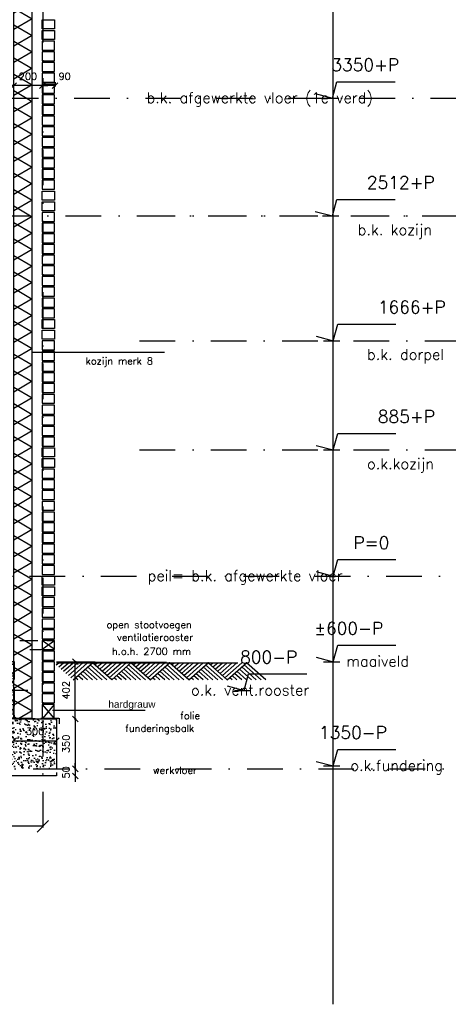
# Model space of a CAD drawing. Extents: x 0 to 317513, y 0 to 193913.
# Tile 85 of 105: x 238464 to 241471, y 147649 to 154550. Entities that reach past the tile are written whole.
import ezdxf

# ---------------------------------------------------------------- set-up
doc = ezdxf.new("R2010")
doc.units = 0
doc.header["$LTSCALE"] = 20
doc.header["$MEASUREMENT"] = 0
doc.header["$PDSIZE"] = -1
for name, pattern in [('DASHDOT', [25, 12.5, -6.25, 0, -6.25]), ('DD1', [2.66667, 1.66667, -0.5, 0, -0.5]), ('HIDDEN', [9.375, 6.25, -3.125])]:
    doc.linetypes.add(name, pattern=pattern)
doc.layers.get('0').update_dxf_attribs({"linetype": 'CONTINUOUS'})
doc.layers.get('DEFPOINTS').update_dxf_attribs({"linetype": 'CONTINUOUS'})
for name, color, linetype in [('A--01A1_ACEER', 1, 'CONTINUOUS'), ('A--A21--_F-23-', 9, 'CONTINUOUS'), ('A--A23--_F--3-', 9, 'CONTINUOUS'), ('A--L11D5_GRONDWERK', 5, 'CONTINUOUS'), ('A--L13DC4_VLOEREN', 4, 'HIDDEN'), ('A--L16--', 7, 'CONTINUOUS'), ('A--L16--_F123-', 7, 'CONTINUOUS'), ('A--L21--', 3, 'CONTINUOUS'), ('A--L21--_F--3-', 7, 'CONTINUOUS'), ('A--L21--_F-23-', 4, 'CONTINUOUS'), ('A--L21D1_BUITENWAND', 1, 'CONTINUOUS'), ('A--L21DC1_BUITENWAND', 1, 'HIDDEN'), ('A--L23--', 7, 'CONTINUOUS'), ('A--L23--_F--3-', 7, 'CONTINUOUS'), ('A--M$1A-_F123-', 1, 'CONTINUOUS'), ('A--M01A1_MAATVOERING', 1, 'CONTINUOUS'), ('A--M01B1_HOOGTE_MAATV', 1, 'CONTINUOUS'), ('A--T$1A-_F123_20', 1, 'CONTINUOUS'), ('A--T01A-25_TEKST', 2, 'CONTINUOUS'), ('A--T01B2_HOOGTE_MAATV', 2, 'CONTINUOUS'), ('A--T01B3_HOOGTE_MAATV', 3, 'CONTINUOUS'), ('STRAMIEN', 8, 'DD1'), ('X--LR---_CP', 7, 'CONTINUOUS')]:
    doc.layers.add(name, color=color, linetype=linetype)
doc.styles.add('EB2', font='ARIAL.TTF')
doc.styles.add('HIEMSTRA', font='romans.shx')
doc.styles.add('HOOGTEXT', font='ROMANS.shx', dxfattribs={"height": 2.5})
doc.dimstyles.get("Standard").update_dxf_attribs({"dimscale": 40, "dimtxt": 2.5, "dimasz": 2, "dimexe": 0.3, "dimexo": 0.3, "dimgap": 2, "dimtad": 1, "dimdec": 0, "dimzin": 0, "dimdsep": 46, "dimtxsty": 'HIEMSTRA', "dimblk1": 'OBLIQUE', "dimblk2": 'OBLIQUE', "dimsah": 1, "dimcen": 0.09, "dimdle": 0.3, "dimclrd": 1, "dimclre": 1, "dimclrt": 3, "dimadec": 0, "dimazin": 0, "dimtfac": 1, "dimtdec": 4, "dimtix": 1, "dimtmove": 2, "dimatfit": 3, "dimldrblk": 'OBLIQUE', "dimfxl": 0, "dimtvp": 625, "dimtolj": 1, "dimtzin": 0, "dimarcsym": 0})

# ---------------------------------------------------------------- blocks, each defined once
blk = doc.blocks.new('HOOGTEP')
at = {"layer": 'A--M01A1_MAATVOERING'}
for p, q in [((0, 0), (0.62, 2.33)), ((0.62, 2.33), (8.79, 2.33)), ((-2.41, 0.65), (0, 0))]:
    blk.add_line(p, q, dxfattribs=at)
at = {"layer": 'A--M01B1_HOOGTE_MAATV'}
blk.add_line((-1.38, 0), (0.91, 0), dxfattribs=at)
at = {"layer": 'A--T01B2_HOOGTE_MAATV', "style": 'HOOGTEXT', "flags": 4}
blk.add_attdef('TEKST', (1.84, -0.67), '', height=1.5, dxfattribs=at)
at = {"layer": 'A--T01B3_HOOGTE_MAATV', "style": 'HOOGTEXT', "flags": 4}
blk.add_attdef('HOOGTE', (1.67, 3.82), '', height=1.75, dxfattribs=at)
blk = doc.blocks.new('*U837')
at = {"layer": 'A--L23--_F--3-', "color": 2, "linetype": 'Continuous'}
blk.add_lwpolyline([(0, 0), (0, -25), (-575.2, -25), (-575.2, 0)], dxfattribs=at)
blk = doc.blocks.new('_OBLIQUE')
at = {"color": 0, "linetype": 'ByBlock'}
blk.add_line((-0.5, -0.5), (0.5, 0.5), dxfattribs=at)
blk = doc.blocks.new('*D411')
at = {"layer": 'A--M$1A-_F123-', "color": 1, "lineweight": -2}
for p, q in [((238622.3, 154113.4), (238622.3, 154082)), ((238712.3, 154113.4), (238712.3, 154082)), ((238718.3, 154088), (238616.3, 154088))]:
    blk.add_line(p, q, dxfattribs=at)
at = {"layer": 'DEFPOINTS', "color": 0}
for p in [(238622.3, 154119.4), (238712.3, 154119.4), (238622.3, 154088)]:
    blk.add_point(p, dxfattribs=at)
at = {"layer": 'A--M$1A-_F123-', "color": 1, "lineweight": -2, "xscale": 40, "yscale": 40, "zscale": 40, "rotation": 180}
blk.add_blockref('_OBLIQUE', (238622.3, 154088), dxfattribs=at)
at = {"layer": 'A--M$1A-_F123-', "color": 1, "lineweight": -2, "xscale": 40, "yscale": 40, "zscale": 40}
blk.add_blockref('_OBLIQUE', (238712.3, 154088), dxfattribs=at)
at = {"layer": 'A--M$1A-_F123-', "color": 2, "insert": (238779.5, 154153), "char_height": 50, "attachment_point": 5, "style": 'HIEMSTRA'}
blk.add_mtext('\\A1;90', dxfattribs=at)
blk = doc.blocks.new('*D412')
at = {"layer": 'A--M$1A-_F123-', "color": 1, "lineweight": -2}
for p, q in [((238422.3, 154088), (238382.3, 154088)), ((238622.3, 154088), (238422.3, 154088)), ((238622.3, 154088), (238662.3, 154088))]:
    blk.add_line(p, q, dxfattribs=at)
at = {"layer": 'DEFPOINTS', "color": 0}
for p in [(238422.3, 154088), (238422.3, 154088), (238622.3, 154088)]:
    blk.add_point(p, dxfattribs=at)
at = {"layer": 'A--M$1A-_F123-', "color": 1, "lineweight": -2, "xscale": 40, "yscale": 40, "zscale": 40}
blk.add_blockref('_OBLIQUE', (238422.3, 154088), dxfattribs=at)
at = {"layer": 'A--M$1A-_F123-', "color": 1, "lineweight": -2, "xscale": 40, "yscale": 40, "zscale": 40, "rotation": 180}
blk.add_blockref('_OBLIQUE', (238622.3, 154088), dxfattribs=at)
at = {"layer": 'A--M$1A-_F123-', "color": 2, "insert": (238522.3, 154153), "char_height": 50, "attachment_point": 5, "style": 'HIEMSTRA'}
blk.add_mtext('\\A1;200', dxfattribs=at)
blk = doc.blocks.new('*D417')
at = {"layer": 'A--M$1A-_F123-', "color": 1, "lineweight": -2}
for p, q in [((238416.5, 149496.7), (238728.3, 149496.7)), ((238422.5, 149515.3), (238422.5, 149490.7)), ((238722.3, 149515.3), (238722.3, 149490.7))]:
    blk.add_line(p, q, dxfattribs=at)
at = {"layer": 'DEFPOINTS', "color": 0}
for p in [(238422.5, 149521.3), (238722.3, 149521.3), (238722.3, 149496.7)]:
    blk.add_point(p, dxfattribs=at)
at = {"layer": 'A--M$1A-_F123-', "color": 1, "lineweight": -2, "xscale": 40, "yscale": 40, "zscale": 40, "rotation": 180}
blk.add_blockref('_OBLIQUE', (238422.5, 149496.7), dxfattribs=at)
at = {"layer": 'A--M$1A-_F123-', "color": 1, "lineweight": -2, "xscale": 40, "yscale": 40, "zscale": 40}
blk.add_blockref('_OBLIQUE', (238722.3, 149496.7), dxfattribs=at)
at = {"layer": 'A--M$1A-_F123-', "color": 2, "insert": (238572.4, 149561.7), "char_height": 50, "attachment_point": 5, "style": 'HIEMSTRA'}
blk.add_mtext('\\A1;300', dxfattribs=at)
blk = doc.blocks.new('*D388')
at = {"layer": 'A--M$1A-_F123-', "color": 1, "lineweight": -2}
for p, q in [((238847.7, 149649.3), (238859.9, 149649.3)), ((238853.9, 149655.3), (238853.9, 149293.3)), ((238847.7, 149299.3), (238859.9, 149299.3))]:
    blk.add_line(p, q, dxfattribs=at)
at = {"layer": 'DEFPOINTS', "color": 0}
for p in [(238841.7, 149649.3), (238841.7, 149299.3), (238853.9, 149299.3)]:
    blk.add_point(p, dxfattribs=at)
at = {"layer": 'A--M$1A-_F123-', "color": 1, "lineweight": -2, "xscale": 40, "yscale": 40, "zscale": 40}
for p, rotation in [((238853.9, 149649.3), 90), ((238853.9, 149299.3), 270)]:
    blk.add_blockref('_OBLIQUE', p, dxfattribs=dict(at, rotation=rotation))
at = {"layer": 'A--M$1A-_F123-', "color": 2, "insert": (238788.9, 149474.3), "char_height": 50, "attachment_point": 5, "rotation": 90, "style": 'HIEMSTRA'}
blk.add_mtext('\\A1;350', dxfattribs=at)
blk = doc.blocks.new('*D389')
at = {"layer": 'A--M$1A-_F123-', "color": 1, "lineweight": -2}
for p, q in [((238853.9, 149299.3), (238853.9, 149339.3)), ((238853.9, 149299.3), (238853.9, 149249.3)), ((238853.9, 149249.3), (238853.9, 149209.3))]:
    blk.add_line(p, q, dxfattribs=at)
at = {"layer": 'DEFPOINTS', "color": 0}
for p in [(238853.9, 149299.3), (238853.9, 149249.3), (238853.9, 149249.3)]:
    blk.add_point(p, dxfattribs=at)
at = {"layer": 'A--M$1A-_F123-', "color": 1, "lineweight": -2, "xscale": 40, "yscale": 40, "zscale": 40}
for p, rotation in [((238853.9, 149299.3), 270), ((238853.9, 149249.3), 90)]:
    blk.add_blockref('_OBLIQUE', p, dxfattribs=dict(at, rotation=rotation))
at = {"layer": 'A--M$1A-_F123-', "color": 2, "insert": (238788.9, 149274.3), "char_height": 50, "attachment_point": 5, "rotation": 90, "style": 'HIEMSTRA'}
blk.add_mtext('\\A1;50', dxfattribs=at)
blk = doc.blocks.new('*U828')
at = {"layer": 'A--A21--_F-23-', "linetype": 'Continuous'}
h = blk.add_hatch(dxfattribs=at)
h.set_pattern_fill('ALFAISO', color=256, scale=100, angle=90, style=0)
h.set_pattern_definition([(150, (50, -3e-15), (-50, -86.6025), []), (210, (50, -3e-15), (50, -86.6025), [])])
h.paths.add_polyline_path([(0, 0), (-65, 0), (-65, 5571), (0, 5571), (65, 5571), (65, 0)])
at = {"layer": 'A--L21--_F--3-', "color": 3, "linetype": 'Continuous'}
for points in [[(0, 0), (-65, 0), (-65, 5571), (0, 5571)], [(0, 0), (65, 0), (65, 5571), (0, 5571)]]:
    blk.add_lwpolyline(points, dxfattribs=at)
blk = doc.blocks.new('*D363')
at = {"layer": 'A--M$1A-_F123-', "color": 1, "lineweight": -2}
for p, q in [((236422.3, 148908.4), (236422.3, 148896.4)), ((238627.3, 148896.4), (236422.3, 148896.4)), ((238627.3, 148908.4), (238627.3, 148896.4))]:
    blk.add_line(p, q, dxfattribs=at)
at = {"layer": 'DEFPOINTS', "color": 0}
for p in [(236422.3, 148896.4), (236422.3, 148896.4), (238627.3, 148896.4)]:
    blk.add_point(p, dxfattribs=at)
at = {"layer": 'A--M$1A-_F123-', "color": 1, "lineweight": -2, "xscale": 80, "yscale": 80, "zscale": 80, "rotation": 180}
blk.add_blockref('_OBLIQUE', (236422.3, 148896.4), dxfattribs=at)
at = {"layer": 'A--M$1A-_F123-', "color": 1, "lineweight": -2, "xscale": 80, "yscale": 80, "zscale": 80}
blk.add_blockref('_OBLIQUE', (238627.3, 148896.4), dxfattribs=at)
at = {"layer": 'A--M$1A-_F123-', "color": 3, "insert": (237524.8, 149026.4), "char_height": 100, "attachment_point": 5, "style": 'HIEMSTRA'}
blk.add_mtext('\\A1;2205', dxfattribs=at)
blk = doc.blocks.new('*D483')
at = {"layer": 'A--M$1A-_F123-', "color": 1, "lineweight": -2}
for p, q in [((238847.7, 150051), (238859.9, 150051)), ((238853.9, 149643.3), (238853.9, 150057)), ((238847.7, 149649.3), (238859.9, 149649.3))]:
    blk.add_line(p, q, dxfattribs=at)
at = {"layer": 'DEFPOINTS', "color": 0}
for p in [(238841.7, 150051), (238853.9, 150051), (238841.7, 149649.3)]:
    blk.add_point(p, dxfattribs=at)
at = {"layer": 'A--M$1A-_F123-', "color": 1, "lineweight": -2, "xscale": 40, "yscale": 40, "zscale": 40}
for p, rotation in [((238853.9, 150051), 90), ((238853.9, 149649.3), 270)]:
    blk.add_blockref('_OBLIQUE', p, dxfattribs=dict(at, rotation=rotation))
at = {"layer": 'A--M$1A-_F123-', "color": 2, "insert": (238788.9, 149850.2), "char_height": 50, "attachment_point": 5, "rotation": 90, "style": 'HIEMSTRA'}
blk.add_mtext('\\A1;402', dxfattribs=at)
blk = doc.blocks.new('Q010064-')
at = {"layer": 'A--L16--_F123-', "color": 1, "linetype": 'Continuous'}
for points in [[(37.5, -37.5), (75, 0)], [(75, -75), (150, 0)], [(112.5, -112.5), (225, 0)], [(150, -150), (300, 0)], [(187.5, -187.5), (375, 0)], [(225, -225), (450, 0)], [(262.5, -262.5), (525, 0)], [(300, -300), (600, 0)], [(900, -300), (600, 0)], [(600, -300), (450, -150)], [(675, -300), (487.5, -112.5)], [(750, -300), (525, -75)], [(825, -300), (562.5, -37.5)], [(375, -300), (337.5, -262.5)], [(450, -300), (375, -225)], [(525, -300), (412.5, -187.5)]]:
    blk.add_lwpolyline(points, dxfattribs=at)
at = {"layer": 'X--LR---_CP'}
blk.add_point((600, 0), dxfattribs=at)
blk.add_point((600, 0), dxfattribs=at)
blk = doc.blocks.new('A$C543B4771')
at = {"layer": 'A--L16--', "xscale": 0.4504033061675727, "yscale": 0.3999999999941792}
for p in [(-16.9, 120), (253.4, 120), (523.6, 120), (793.8, 120), (1064.1, 120)]:
    blk.add_blockref('Q010064-', p, dxfattribs=at)

msp = doc.modelspace()

# ---------------------------------------------------------------- hatches: boundary and pattern name
at = {"layer": 'A--A23--_F--3-'}
h = msp.add_hatch(dxfattribs=at)
h.set_pattern_fill('AR-CONC', color=256, scale=10, style=0)
h.set_pattern_definition([(130, (392844.686, 58203.424), (-71.726018, -6.275213), [7.5, -82.5]), (185, (392844.686, 58203.424), (13.875133, 75.219213), [6, -66]), (79.5486, (392838.71, 58202.9), (-57.850938, 68.943954), [6.37402, -70.11421]), (133.8158, (392844.69, 58223.42), (-106.724105, -16.5519), [11.25, -123.75]), (83.3644, (392835.79, 58222.04), (-93.46627, 97.41179), [9.56103, -105.1713]), (188.8158, (392844.69, 58223.42), (-93.466195, 97.41186), [9, -99]), (159, (392834.686, 58218.424), (-59.690705, -40.26189), [7.5, -82.5]), (214, (392834.686, 58218.424), (-24.331533, 72.515005), [6, -66]), (108.5486, (392829.71, 58215.07), (-84.022263, 32.25305), [6.37402, -70.11421]), (142.5, (392844.686, 58203.424), (-1.2159855, 33.2893854), [0, -65.2, 0, -67, 0, -66.25]), (172.5, (392844.686, 58203.424), (-26.306954, 39.441171), [0, -38.2, 0, -63.7, 0, -25.25]), (212.5, (392866.986, 58203.424), (-53.3822436, -2.255487), [0, -25, 0, -78, 0, -103.5]), (222.5, (392876.986, 58203.424), (-58.318617, 10.010498), [0, -32.5, 0, -51.8, 0, -73.5])])
h.paths.add_polyline_path([(238722.3, 149299.3), (238172.3, 149299.3), (238147.3, 149716), (238247.3, 149716), (238247.3, 150051), (238422.5, 150051), (238422.5, 149654.3), (238422.5, 149649.3), (238722.3, 149649.3)])

# ---------------------------------------------------------------- linework, layer by layer
at = {"layer": 'A--01A1_ACEER', "color": 2}
msp.add_line((239344.5, 149707.6), (238694, 149707.6), dxfattribs=at)
at = {"layer": 'A--L11D5_GRONDWERK'}
for p, q in [((238722.3, 150049.3), (238994.6, 150049.3)), ((238722.3, 150046.3), (239494.6, 150046.3)), ((238722.3, 150043.3), (239994.6, 150043.3))]:
    msp.add_line(p, q, dxfattribs=at)
at = {"layer": 'A--L13DC4_VLOEREN'}
msp.add_line((238425.8, 149654.3), (238740.8, 149654.3), dxfattribs=at)
msp.add_lwpolyline([(238312.8, 150051), (238425.8, 150051), (238425.8, 149654.3), (238740.8, 149654.3), (238740.8, 149613.8)], dxfattribs=at)
at = {"layer": 'A--L21--'}
for points in [[(238623, 154549.3), (238708, 154549.3), (238708, 154486.3), (238623, 154486.3)], [(238623, 154474.3), (238708, 154474.3), (238708, 154411.3), (238623, 154411.3)], [(238623, 154336.3), (238708, 154336.3), (238708, 154399.3), (238623, 154399.3)], [(238623, 154261.3), (238708, 154261.3), (238708, 154324.3), (238623, 154324.3)], [(238623, 154186.3), (238708, 154186.3), (238708, 154249.3), (238623, 154249.3)], [(238623, 154111.3), (238708, 154111.3), (238708, 154174.3), (238623, 154174.3)], [(238623, 154036.3), (238708, 154036.3), (238708, 154099.3), (238623, 154099.3)], [(238622.9, 153961.3), (238707.9, 153961.3), (238707.9, 154024.3), (238622.9, 154024.3)], [(238623, 153961.3), (238708, 153961.3), (238708, 154024.3), (238623, 154024.3)], [(238622.9, 153886.3), (238707.9, 153886.3), (238707.9, 153949.3), (238622.9, 153949.3)], [(238623, 153886.3), (238708, 153886.3), (238708, 153949.3), (238623, 153949.3)], [(238622.9, 153811.3), (238707.9, 153811.3), (238707.9, 153874.3), (238622.9, 153874.3)], [(238622.9, 153736.3), (238707.9, 153736.3), (238707.9, 153799.3), (238622.9, 153799.3)], [(238622.9, 153661.3), (238707.9, 153661.3), (238707.9, 153724.3), (238622.9, 153724.3)], [(238622.9, 153586.3), (238707.9, 153586.3), (238707.9, 153649.3), (238622.9, 153649.3)], [(238622.9, 153511.3), (238707.9, 153511.3), (238707.9, 153574.3), (238622.9, 153574.3)], [(238622.9, 153436.3), (238707.9, 153436.3), (238707.9, 153499.3), (238622.9, 153499.3)], [(238622.9, 153361.3), (238707.9, 153361.3), (238707.9, 153424.3), (238622.9, 153424.3)], [(238622.9, 153349.3), (238707.9, 153349.3), (238707.9, 153286.3), (238622.9, 153286.3)], [(238622.9, 153274.3), (238707.9, 153274.3), (238707.9, 153211.3), (238622.9, 153211.3)], [(238622.9, 153136.3), (238707.9, 153136.3), (238707.9, 153199.3), (238622.9, 153199.3)], [(238622.9, 153061.3), (238707.9, 153061.3), (238707.9, 153124.3), (238622.9, 153124.3)], [(238622.9, 152986.3), (238707.9, 152986.3), (238707.9, 153049.3), (238622.9, 153049.3)], [(238622.9, 152911.3), (238707.9, 152911.3), (238707.9, 152974.3), (238622.9, 152974.3)], [(238622.9, 152836.3), (238707.9, 152836.3), (238707.9, 152899.3), (238622.9, 152899.3)], [(238622.9, 152761.3), (238707.9, 152761.3), (238707.9, 152824.3), (238622.9, 152824.3)], [(238622.9, 152686.3), (238707.9, 152686.3), (238707.9, 152749.3), (238622.9, 152749.3)], [(238622.9, 152611.3), (238707.9, 152611.3), (238707.9, 152674.3), (238622.9, 152674.3)], [(238622.9, 152536.3), (238707.9, 152536.3), (238707.9, 152599.3), (238622.9, 152599.3)], [(238622.9, 152461.3), (238707.9, 152461.3), (238707.9, 152524.3), (238622.9, 152524.3)], [(238622.9, 152449.3), (238707.9, 152449.3), (238707.9, 152386.3), (238622.9, 152386.3)], [(238622.9, 152374.3), (238707.9, 152374.3), (238707.9, 152311.3), (238622.9, 152311.3)], [(238622.9, 152236.3), (238707.9, 152236.3), (238707.9, 152299.3), (238622.9, 152299.3)], [(238622.9, 152236.3), (238707.9, 152236.3), (238707.9, 152299.3), (238622.9, 152299.3)], [(238622.9, 152161.3), (238707.9, 152161.3), (238707.9, 152224.3), (238622.9, 152224.3)], [(238622.9, 152086.3), (238707.9, 152086.3), (238707.9, 152149.3), (238622.9, 152149.3)], [(238622.9, 152011.3), (238707.9, 152011.3), (238707.9, 152074.3), (238622.9, 152074.3)], [(238622.9, 151936.3), (238707.9, 151936.3), (238707.9, 151999.3), (238622.9, 151999.3)], [(238622.9, 151861.3), (238707.9, 151861.3), (238707.9, 151924.3), (238622.9, 151924.3)], [(238622.9, 151786.3), (238707.9, 151786.3), (238707.9, 151849.3), (238622.9, 151849.3)], [(238622.9, 151711.3), (238707.9, 151711.3), (238707.9, 151774.3), (238622.9, 151774.3)], [(238622.9, 151636.3), (238707.9, 151636.3), (238707.9, 151699.3), (238622.9, 151699.3)], [(238622.9, 151561.3), (238707.9, 151561.3), (238707.9, 151624.3), (238622.9, 151624.3)], [(238622.9, 151549.3), (238707.9, 151549.3), (238707.9, 151486.3), (238622.9, 151486.3)], [(238622.9, 151474.3), (238707.9, 151474.3), (238707.9, 151411.3), (238622.9, 151411.3)], [(238622.9, 151336.3), (238707.9, 151336.3), (238707.9, 151399.3), (238622.9, 151399.3)], [(238622.9, 151261.3), (238707.9, 151261.3), (238707.9, 151324.3), (238622.9, 151324.3)], [(238622.9, 151186.3), (238707.9, 151186.3), (238707.9, 151249.3), (238622.9, 151249.3)], [(238622.9, 151111.3), (238707.9, 151111.3), (238707.9, 151174.3), (238622.9, 151174.3)], [(238622.9, 151036.3), (238707.9, 151036.3), (238707.9, 151099.3), (238622.9, 151099.3)], [(238622.9, 150961.3), (238707.9, 150961.3), (238707.9, 151024.3), (238622.9, 151024.3)], [(238622.9, 150886.3), (238707.9, 150886.3), (238707.9, 150949.3), (238622.9, 150949.3)], [(238622.9, 150811.3), (238707.9, 150811.3), (238707.9, 150874.3), (238622.9, 150874.3)], [(238622.9, 150736.3), (238707.9, 150736.3), (238707.9, 150799.3), (238622.9, 150799.3)], [(238622.9, 150661.3), (238707.9, 150661.3), (238707.9, 150724.3), (238622.9, 150724.3)], [(238622.9, 150649.3), (238707.9, 150649.3), (238707.9, 150586.3), (238622.9, 150586.3)], [(238622.9, 150574.3), (238707.9, 150574.3), (238707.9, 150511.3), (238622.9, 150511.3)], [(238622.9, 150436.3), (238707.9, 150436.3), (238707.9, 150499.3), (238622.9, 150499.3)], [(238622.9, 150361.3), (238707.9, 150361.3), (238707.9, 150424.3), (238622.9, 150424.3)], [(238622.9, 150286.3), (238707.9, 150286.3), (238707.9, 150349.3), (238622.9, 150349.3)], [(238622.9, 150211.3), (238707.9, 150211.3), (238707.9, 150274.3), (238622.9, 150274.3)], [(238622.9, 150136.3), (238707.9, 150136.3), (238707.9, 150199.3), (238622.9, 150199.3)], [(238622.9, 150061.3), (238707.9, 150061.3), (238707.9, 150124.3), (238622.9, 150124.3)], [(238622.9, 149986.3), (238707.9, 149986.3), (238707.9, 150049.3), (238622.9, 150049.3)]]:
    msp.add_lwpolyline(points, close=True, dxfattribs=at)
at = {"layer": 'A--L21--_F-23-', "linetype": 'Continuous'}
msp.add_lwpolyline([(238147.3, 149299.3), (238147.3, 149731), (238227.3, 149731), (238227.3, 149851), (238422.5, 149851), (238422.5, 149649.4), (238722.6, 149649.4), (238722.6, 149299.3)], dxfattribs=at)
at = {"layer": 'A--L21D1_BUITENWAND'}
msp.add_line((238572.3, 149649.3), (238487.3, 149649.3), dxfattribs=at)
for p in [(238487.3, 149649.3), (238547.3, 149649.3), (238547.3, 149649.3)]:
    msp.add_point(p, dxfattribs=at)
at = {"layer": 'A--L21DC1_BUITENWAND'}
for p, q in [((238466.2, 150199.3), (238707.9, 150199.3)), ((238622.9, 150137.1), (238707.9, 150199.3)), ((238707.9, 150136.3), (238622.9, 150199.3)), ((238536.2, 150136.3), (238707.9, 150136.3)), ((238520.5, 149849.3), (238147.3, 149849.3)), ((238622.3, 149749.6), (238707.3, 149649.3)), ((238707.3, 149749.6), (238622.3, 149649.3)), ((238707.3, 149749.6), (238622.3, 149749.6))]:
    msp.add_line(p, q, dxfattribs=at)
for points in [[(238622.9, 149911.3), (238707.9, 149911.3), (238707.9, 149974.3), (238622.9, 149974.3)], [(238622.9, 149836.3), (238707.9, 149836.3), (238707.9, 149899.3), (238622.9, 149899.3)], [(238622.9, 149761.3), (238707.9, 149761.3), (238707.9, 149824.3), (238622.9, 149824.3)], [(238622.3, 149649.3), (238707.3, 149649.3), (238707.3, 149749.6), (238622.3, 149749.6)]]:
    msp.add_lwpolyline(points, close=True, dxfattribs=at)
at = {"layer": 'A--T01A-25_TEKST'}
msp.add_line((239481, 152217.6), (238547.3, 152217.6), dxfattribs=at)
at = {"layer": 'STRAMIEN', "linetype": 'Continuous'}
msp.add_line((240663.5, 147648.9), (240663.5, 168252), dxfattribs=at)
at = {"layer": 'STRAMIEN', "linetype": 'DASHDOT'}
for p, q in [((238627.3, 168142.5), (238627.3, 148770)), ((150828.6, 153999.3), (241970.6, 153999.3)), ((170273.1, 153174.3), (241970.6, 153174.3)), ((239305.4, 153174.3), (241970.6, 153174.3)), ((239304.9, 152300.4), (241970.6, 152300.4)), ((239304.9, 151534.3), (241970.6, 151534.3)), ((165019, 150649.3), (241970.6, 150649.3)), ((208052.5, 149299.3), (241970.6, 149299.3))]:
    msp.add_line(p, q, dxfattribs=at)

# ---------------------------------------------------------------- block references
ref = msp.add_blockref('HOOGTEP', (240658.2, 153999.3), dxfattribs=dict(xscale=50, yscale=50, zscale=50))
ref.add_attrib('TEKST', 'b.k. afgewerkte vloer (1e verd)', (239353.8, 153965.8), dxfattribs={"layer": 'A--T01B2_HOOGTE_MAATV', "height": 75, "style": 'HOOGTEXT', "flags": 4})
ref.add_attrib('HOOGTE', '3350+P', (240650.2, 154190.3), dxfattribs={"layer": 'A--T01B3_HOOGTE_MAATV', "height": 87.5, "style": 'HOOGTEXT', "flags": 4})
ref = msp.add_blockref('HOOGTEP', (240658.2, 153174.3), dxfattribs=dict(xscale=50, yscale=50, zscale=50))
ref.add_attrib('TEKST', 'b.k. kozijn', (240835.4, 153040.3), dxfattribs={"layer": 'A--T01B2_HOOGTE_MAATV', "height": 75, "style": 'HOOGTEXT', "flags": 4})
ref.add_attrib('HOOGTE', '2512+P', (240899.1, 153365.3), dxfattribs={"layer": 'A--T01B3_HOOGTE_MAATV', "height": 87.5, "style": 'HOOGTEXT', "flags": 4})
ref = msp.add_blockref('HOOGTEP', (240663.5, 152300.4), dxfattribs=dict(xscale=50, yscale=50, zscale=50))
ref.add_attrib('TEKST', 'b.k. dorpel', (240900.4, 152166.4), dxfattribs={"layer": 'A--T01B2_HOOGTE_MAATV', "height": 75, "style": 'HOOGTEXT', "flags": 4})
ref.add_attrib('HOOGTE', '1666+P', (240976, 152491.4), dxfattribs={"layer": 'A--T01B3_HOOGTE_MAATV', "height": 87.5, "style": 'HOOGTEXT', "flags": 4})
ref = msp.add_blockref('HOOGTEP', (240663.5, 151534.3), dxfattribs=dict(xscale=50, yscale=50, zscale=50))
ref.add_attrib('TEKST', 'o.k.kozijn ', (240900.4, 151400.3), dxfattribs={"layer": 'A--T01B2_HOOGTE_MAATV', "height": 75, "style": 'HOOGTEXT', "flags": 4})
ref.add_attrib('HOOGTE', '885+P', (240976, 151725.3), dxfattribs={"layer": 'A--T01B3_HOOGTE_MAATV', "height": 87.5, "style": 'HOOGTEXT', "flags": 4})
ref = msp.add_blockref('HOOGTEP', (240663.5, 150649.3), dxfattribs=dict(xscale=50, yscale=50, zscale=50))
ref.add_attrib('TEKST', 'peil= b.k. afgewerkte vloer', (239362.6, 150615.8), dxfattribs={"layer": 'A--T01B2_HOOGTE_MAATV', "height": 75, "style": 'HOOGTEXT', "flags": 4})
ref.add_attrib('HOOGTE', 'P=0', (240805.5, 150840.3), dxfattribs={"layer": 'A--T01B3_HOOGTE_MAATV', "height": 87.5, "style": 'HOOGTEXT', "flags": 4})
ref = msp.add_blockref('HOOGTEP', (240663.5, 150049.3), dxfattribs=dict(xscale=50, yscale=50, zscale=50))
ref.add_attrib('TEKST', 'maaiveld', (240754.5, 150015.8), dxfattribs={"layer": 'A--T01B2_HOOGTE_MAATV', "height": 75, "style": 'HOOGTEXT', "flags": 4})
ref.add_attrib('HOOGTE', '±600-P', (240530.5, 150240.3), dxfattribs={"layer": 'A--T01B3_HOOGTE_MAATV', "height": 87.5, "style": 'HOOGTEXT', "flags": 4})
ref = msp.add_blockref('HOOGTEP', (240039.2, 149847.6), dxfattribs=dict(xscale=50, yscale=50, zscale=50))
ref.add_attrib('TEKST', 'o.k. vent.rooster', (239665.9, 149814), dxfattribs={"layer": 'A--T01B2_HOOGTE_MAATV', "height": 75, "style": 'HOOGTEXT', "flags": 4})
ref.add_attrib('HOOGTE', '800-P', (240010.3, 150038.6), dxfattribs={"layer": 'A--T01B3_HOOGTE_MAATV', "height": 87.5, "style": 'HOOGTEXT', "flags": 4})
ref = msp.add_blockref('HOOGTEP', (240663.5, 149319.3), dxfattribs=dict(xscale=50, yscale=50, zscale=50))
ref.add_attrib('TEKST', 'o.k.fundering', (240783.4, 149285.8), dxfattribs={"layer": 'A--T01B2_HOOGTE_MAATV', "height": 75, "style": 'HOOGTEXT', "flags": 4})
ref.add_attrib('HOOGTE', '1350-P', (240563.8, 149510.3), dxfattribs={"layer": 'A--T01B3_HOOGTE_MAATV', "height": 87.5, "style": 'HOOGTEXT', "flags": 4})
at = {"layer": 'A--L21--'}
for name, p in [('*U828', (238487.5, 149649.4)), ('A$C543B4771', (238721.3, 149923.3))]:
    msp.add_blockref(name, p, dxfattribs=at)
at = {"layer": 'A--L23--'}
msp.add_blockref('*U837', (238722.3, 149274.3), dxfattribs=at)

# ---------------------------------------------------------------- texts
at = {"layer": 'A--T$1A-_F123_20', "style": 'EB2'}
msp.add_text('hardgrauw', height=50, dxfattribs=at).set_placement((239086.7, 149727.4))
at = {"layer": 'A--T01A-25_TEKST', "style": 'HIEMSTRA'}
for s, p in [('kozijn merk 8', (238927.3, 152133.5)), ('open stootvoegen', (239073.3, 150285.3)), ('ventilatierooster', (239147.1, 150196.1)), ('h.o.h. 2700 mm', (239111.4, 150097.5)), ('folie', (239589.9, 149647.9)), ('funderingsbalk', (239204.2, 149558.7)), ('werkvloer', (239399.5, 149263.5))]:
    msp.add_text(s, height=50, dxfattribs=at).set_placement(p)

# ---------------------------------------------------------------- dimensions: what is measured, and where the dimension line sits
at = {"layer": 'A--M$1A-_F123-'}
for base, p1, p2, override, picture, middle in [((238422.3, 154088), (238622.3, 154088), (238422.3, 154088), {"dimscale": 20, "dimclrt": 2}, '*D412', (238522.3, 154153)), ((238722.3, 149496.7), (238422.5, 149521.3), (238722.3, 149521.3), {"dimscale": 20, "dimclrt": 2}, '*D417', (238572.4, 149561.7)), ((236422.3, 148896.4), (238627.3, 148896.4), (236422.3, 148896.4), {"dimexe": 0, "dimcen": 0, "dimdle": 0, "dimtfac": 0.75, "dimtvp": 1.5}, '*D363', (237524.8, 149026.4))]:
    dim = msp.add_linear_dim(base=base, p1=p1, p2=p2, dimstyle='Standard', override=override, dxfattribs=at)
    dim.commit()
    dim.dimension.update_dxf_attribs({"geometry": picture, "text_midpoint": middle})
dim = msp.add_linear_dim(base=(238622.3, 154088), p1=(238712.3, 154119.4), p2=(238622.3, 154119.4), dimstyle='Standard', override={"dimscale": 20, "dimclrt": 2}, dxfattribs=at)
dim.commit()
dim.dimension.update_dxf_attribs({"geometry": '*D411', "text_midpoint": (238779.5, 154153), "dimtype": 160})
for base, p1, p2, picture, middle in [((238853.9, 150051), (238841.7, 149649.3), (238841.7, 150051), '*D483', (238788.9, 149850.2)), ((238853.9, 149299.3), (238841.7, 149649.3), (238841.7, 149299.3), '*D388', (238788.9, 149474.3)), ((238853.9, 149249.3), (238853.9, 149299.3), (238853.9, 149249.3), '*D389', (238788.9, 149274.3))]:
    dim = msp.add_linear_dim(base=base, p1=p1, p2=p2, angle=270, dimstyle='Standard', override={"dimscale": 20, "dimclrt": 2}, dxfattribs=at)
    dim.commit()
    dim.dimension.update_dxf_attribs({"geometry": picture, "text_midpoint": middle})

doc.saveas('drawing.dxf')
